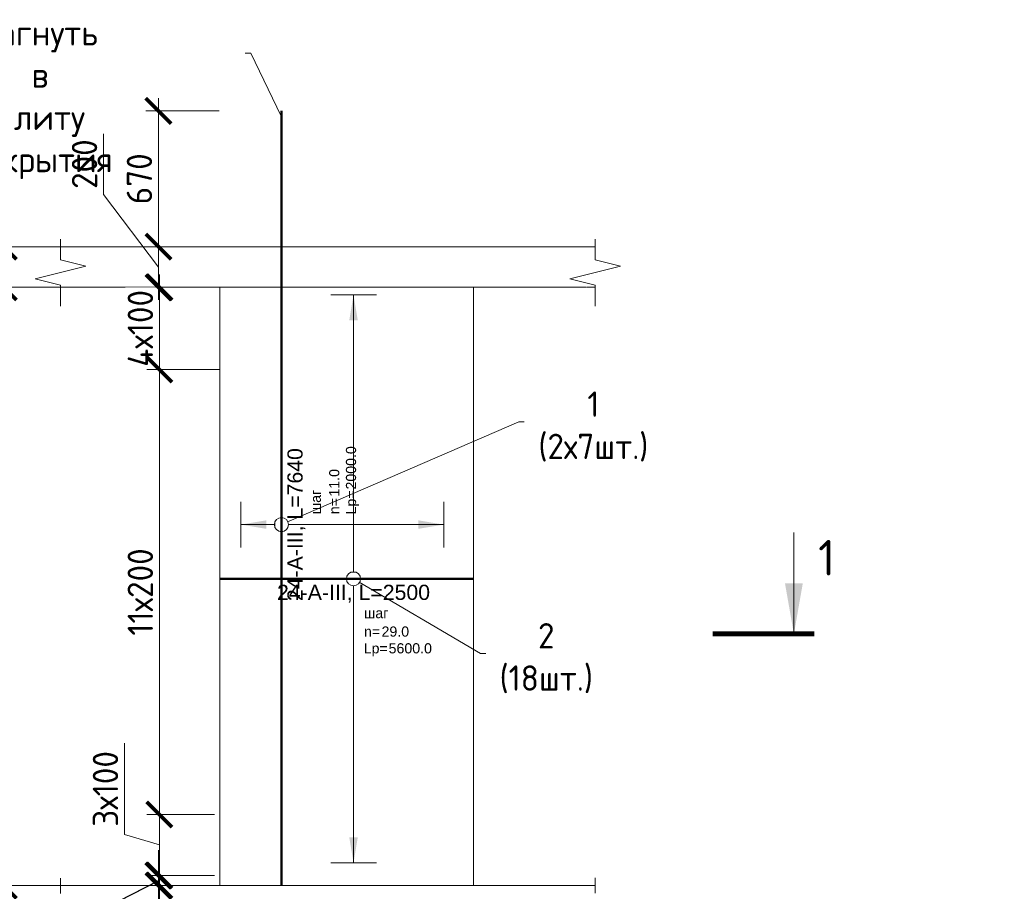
# Model space of a CAD drawing. Header units: millimetres. Extents: x 369815 to 1481759, y -423071 to -27917.
# Tile 169 of 256: x 547734 to 557441, y -391486 to -382890. Entities that reach past the tile are written whole.
import ezdxf
from ezdxf import colors
from ezdxf.entities.mleader import LeaderData, LeaderLine
from ezdxf.enums import TextEntityAlignment as Align
from ezdxf.math import Vec2, Vec3

# ---------------------------------------------------------------- set-up
doc = ezdxf.new("R2010")
doc.units = ezdxf.units.MM
doc.set_wipeout_variables(frame=1)
doc.linetypes.add('01 Штриховая _4 мм_', pattern=[6, 3.5, -2.5])
for name, color, linetype, lineweight in [('AF_Perekritie', 90, 'Continuous', 18), ('AF_Stena', 90, 'Continuous', 18), ('KR_Fundament', 253, 'Continuous', 18), ('АрмСтер', 2, 'Continuous', 50), ('Выноски', 20, 'Continuous', 20), ('подоснова', 151, 'Continuous', 5), ('РАЗМЕРЫ', 1, 'Continuous', 9)]:
    doc.layers.add(name, color=color, linetype=linetype, lineweight=lineweight)
doc.layers.add('АрмСтер_атрибуты', color=2, linetype='Continuous', lineweight=0, plot=False)
doc.styles.add('GOST-2.304_Type-B', font='GOST_Common.ttf')
doc.styles.get("Standard").update_dxf_attribs({"font": 'arial.ttf'})
doc.styles.add('Аннотативный', font='arial.ttf')
doc.styles.add('ГОСТ', font='GOST_Common.ttf')
doc.dimstyles.new('мой 25', dxfattribs={"dimscale": 100, "dimtxt": 2.5, "dimasz": 2.5, "dimexe": 1.25, "dimexo": 0.625, "dimtad": 1, "dimdec": 0, "dimlfac": 0.5, "dimtxsty": 'GOST-2.304_Type-B', "dimblk": 'ARCHTICK', "dimcen": 2.5, "dimdle": 1.25, "dimaunit": 1, "dimadec": 1, "dimazin": 2, "dimtfac": 1, "dimtdec": 0, "dimtmove": 1, "dimatfit": 3, "dimfxl": 6, "dimfxlon": 1, "dimtfill": 1, "dimlwd": -1, "dimlwe": -1, "dimarcsym": 0})

# ---------------------------------------------------------------- blocks, each defined once
blk = doc.blocks.new('_None')
blk = doc.blocks.new('_ArchTick')
at = {"color": 0, "linetype": 'ByBlock', "const_width": 0.15}
blk.add_lwpolyline([(-0.5, -0.5), (0.5, 0.5)], dxfattribs=at)
blk = doc.blocks.new('*D1887')
at = {"layer": 'DEFPOINTS', "color": 0, "transparency": 16777216}
for p in [(549102.3, -385129.7), (549668.2, -385129.7), (549668.2, -385529.7)]:
    blk.add_point(p, dxfattribs=at)
at = {"layer": 'РАЗМЕРЫ', "color": 0, "linetype": 'Continuous', "transparency": 16777216}
for p, q in [((548561, -384615), (548561, -384015)), ((549102.3, -385329.7), (548561, -384615)), ((549102.3, -385654.7), (549102.3, -385004.7)), ((549605.7, -385129.7), (548977.3, -385129.7)), ((549605.7, -385529.7), (548977.3, -385529.7))]:
    blk.add_line(p, q, dxfattribs=at)
at = {"layer": 'РАЗМЕРЫ', "color": 0, "transparency": 16777216, "xscale": 250, "yscale": 250, "zscale": 250}
for p, rotation in [((549102.3, -385129.7), 90), ((549102.3, -385529.7), 270)]:
    blk.add_blockref('_ArchTick', p, dxfattribs=dict(at, rotation=rotation))
at = {"layer": 'РАЗМЕРЫ', "color": 0, "transparency": 16777216, "insert": (548373.5, -384315), "char_height": 250, "attachment_point": 5, "rotation": 90, "style": 'GOST-2.304_Type-B', "bg_fill": 3, "box_fill_scale": 1.1, "bg_fill_color": 256, "bg_fill_true_color": 13158600, "bg_fill_transparency": 0}
blk.add_mtext('200', dxfattribs=at)
blk = doc.blocks.new('*U1652')
at = {"layer": 'РАЗМЕРЫ'}
for p, q in [((112.5, 1400), (-112.5, 1400)), ((112.5, -1400), (-112.5, -1400))]:
    blk.add_line(p, q, dxfattribs=at)
at = {"layer": 'РАЗМЕРЫ', "ltscale": 15}
blk.add_line((0, -1400), (0, 1400), dxfattribs=at)
at = {"layer": 'РАЗМЕРЫ'}
for points in [[(0, 1400), (20.9, 1274.8), (-20.9, 1274.8)], [(0, -1400), (20.9, -1274.8), (-20.9, -1274.8)]]:
    blk.add_solid(points, dxfattribs=at)
at = {"layer": 'АрмСтер_атрибуты', "color": 215, "ltscale": 15, "style": 'Аннотативный'}
for s, p in [('шаг', (51.4, -194.2)), ('n=', (51.4, -285.1)), ('Lр=', (50.2, -367.8))]:
    blk.add_text(s, height=50, dxfattribs=at).set_placement(p)
at = {"layer": 'АрмСтер_атрибуты', "style": 'Аннотативный', "flags": 8}
blk.add_attdef('ПОЗ', (110, 29.6), '', height=75, dxfattribs=at)
at = {"layer": 'АрмСтер_атрибуты', "flags": 9}
for tag, p in [('МАССА', (-1033.5, -10.5)), ('ОБОЗНАЧЕНИЕ', (-1033.5, -124.4))]:
    blk.add_attdef(tag, p, '', height=75, dxfattribs=at)
at = {"layer": 'АрмСтер_атрибуты', "color": 215, "style": 'Аннотативный'}
for tag, p, flags in [('ШАГ', (190.9, -194.2), 10), ('КОЛ', (138, -285.1), 8), ('ШИРИНА', (172.9, -367.8), 8)]:
    blk.add_attdef(tag, p, '', height=50, dxfattribs=dict(at, flags=flags))
at = {"linetype": 'Continuous', "lineweight": 0}
blk.add_wipeout([(35, 0), (28.3, 20.6), (10.8, 33.3), (-10.8, 33.3), (-28.3, 20.6), (-35, 0), (-28.3, -20.6), (-10.8, -33.3), (10.8, -33.3), (28.3, -20.6)], dxfattribs=at)
at = {"color": 0, "linetype": 'ByBlock', "lineweight": -2, "ltscale": 100}
blk.add_line((-657.5, 0), (592.5, 0), dxfattribs=at)
at = {"layer": 'РАЗМЕРЫ'}
blk.add_circle((0, 0), 35, dxfattribs=at)
at = {"layer": 'АрмСтер_атрибуты', "style": 'Аннотативный', "flags": 8}
blk.add_attdef('НАИМЕНОВАНИЕ', text='', height=75, dxfattribs=at).set_placement((0, -29.3), align=Align.TOP_CENTER)
blk = doc.blocks.new('*U1960')
at = {"layer": 'РАЗМЕРЫ'}
for p, q in [((112.5, 200), (-112.5, 200)), ((112.5, -800), (-112.5, -800))]:
    blk.add_line(p, q, dxfattribs=at)
at = {"layer": 'РАЗМЕРЫ', "ltscale": 15}
blk.add_line((0, -800), (0, 200), dxfattribs=at)
at = {"layer": 'РАЗМЕРЫ'}
for points in [[(0, 200), (20.9, 74.8), (-20.9, 74.8)], [(0, -800), (20.9, -674.8), (-20.9, -674.8)]]:
    blk.add_solid(points, dxfattribs=at)
at = {"layer": 'АрмСтер_атрибуты', "color": 215, "ltscale": 15, "style": 'Аннотативный'}
for s, p in [('шаг', (51.4, -194.2)), ('n=', (51.4, -285.1)), ('Lр=', (50.2, -367.8))]:
    blk.add_text(s, height=50, dxfattribs=at).set_placement(p)
at = {"layer": 'АрмСтер_атрибуты', "style": 'Аннотативный', "flags": 8}
blk.add_attdef('ПОЗ', (110, 29.6), '', height=75, dxfattribs=at)
at = {"layer": 'АрмСтер_атрибуты', "flags": 9}
for tag, p in [('МАССА', (-2096, -10.5)), ('ОБОЗНАЧЕНИЕ', (-2096, -124.4))]:
    blk.add_attdef(tag, p, '', height=75, dxfattribs=at)
at = {"layer": 'АрмСтер_атрибуты', "color": 215, "style": 'Аннотативный'}
for tag, p, flags in [('ШАГ', (190.9, -194.2), 10), ('КОЛ', (138, -285.1), 8), ('ШИРИНА', (172.9, -367.8), 8)]:
    blk.add_attdef(tag, p, '', height=50, dxfattribs=dict(at, flags=flags))
at = {"linetype": 'Continuous', "lineweight": 0}
blk.add_wipeout([(35, 0), (28.3, 20.6), (10.8, 33.3), (-10.8, 33.3), (-28.3, 20.6), (-35, 0), (-28.3, -20.6), (-10.8, -33.3), (10.8, -33.3), (28.3, -20.6)], dxfattribs=at)
at = {"color": 0, "linetype": 'ByBlock', "lineweight": -2, "ltscale": 100}
blk.add_line((-1780, 0), (2040, 0), dxfattribs=at)
at = {"layer": 'РАЗМЕРЫ'}
blk.add_circle((0, 0), 35, dxfattribs=at)
at = {"layer": 'АрмСтер_атрибуты', "style": 'Аннотативный', "flags": 8}
blk.add_attdef('НАИМЕНОВАНИЕ', text='', height=75, dxfattribs=at).set_placement((0, -29.3), align=Align.TOP_CENTER)
blk = doc.blocks.new('*D1888')
at = {"layer": 'DEFPOINTS', "color": 0, "transparency": 16777216}
for p in [(548496.7, -385129.7), (547577.7, -385529.7), (548496.7, -385529.7)]:
    blk.add_point(p, dxfattribs=at)
at = {"layer": 'РАЗМЕРЫ', "color": 0, "linetype": 'Continuous', "transparency": 16777216}
for p, q in [((547234, -385226.6), (547234, -384626.6)), ((547577.7, -385004.7), (547577.7, -385654.7)), ((548177.7, -385129.7), (547452.7, -385129.7)), ((547577.7, -385329.7), (547234, -385226.6)), ((548177.7, -385529.7), (547452.7, -385529.7))]:
    blk.add_line(p, q, dxfattribs=at)
at = {"layer": 'РАЗМЕРЫ', "color": 0, "transparency": 16777216, "xscale": 250, "yscale": 250, "zscale": 250}
for p, rotation in [((547577.7, -385129.7), 90), ((547577.7, -385529.7), 270)]:
    blk.add_blockref('_ArchTick', p, dxfattribs=dict(at, rotation=rotation))
at = {"layer": 'РАЗМЕРЫ', "color": 0, "transparency": 16777216, "insert": (547046.5, -384926.6), "char_height": 250, "attachment_point": 5, "rotation": 90, "style": 'GOST-2.304_Type-B', "bg_fill": 3, "box_fill_scale": 1.1, "bg_fill_color": 256, "bg_fill_true_color": 13158600, "bg_fill_transparency": 0}
blk.add_mtext('200', dxfattribs=at)
blk = doc.blocks.new('*D1889')
at = {"layer": 'DEFPOINTS', "color": 0, "transparency": 16777216}
for p in [(548496.7, -385529.7), (547577.7, -391429.7), (549055.4, -391429.7)]:
    blk.add_point(p, dxfattribs=at)
at = {"layer": 'РАЗМЕРЫ', "color": 0, "linetype": 'Continuous', "transparency": 16777216}
for p, q in [((547577.7, -385404.7), (547577.7, -391554.7)), ((548177.7, -385529.7), (547452.7, -385529.7)), ((548177.7, -391429.7), (547452.7, -391429.7))]:
    blk.add_line(p, q, dxfattribs=at)
at = {"layer": 'РАЗМЕРЫ', "color": 0, "transparency": 16777216, "xscale": 250, "yscale": 250, "zscale": 250}
for p, rotation in [((547577.7, -385529.7), 90), ((547577.7, -391429.7), 270)]:
    blk.add_blockref('_ArchTick', p, dxfattribs=dict(at, rotation=rotation))
at = {"layer": 'РАЗМЕРЫ', "color": 0, "transparency": 16777216, "insert": (547390.2, -388479.7), "char_height": 250, "attachment_point": 5, "rotation": 90, "style": 'GOST-2.304_Type-B', "bg_fill": 3, "box_fill_scale": 1.1, "bg_fill_color": 256, "bg_fill_true_color": 13158600, "bg_fill_transparency": 0}
blk.add_mtext('2950', dxfattribs=at)
blk = doc.blocks.new('*D1857')
at = {"layer": 'DEFPOINTS', "color": 0, "transparency": 16777216}
for p in [(549102.3, -391329.9), (549707, -391329.9), (549707, -391429.7)]:
    blk.add_point(p, dxfattribs=at)
at = {"layer": 'РАЗМЕРЫ', "color": 0, "linetype": 'Continuous', "transparency": 16777216}
for p, q in [((549102.3, -391329.9), (549102.3, -391079.9)), ((549644.5, -391329.9), (548977.3, -391329.9)), ((549102.3, -391429.7), (549102.3, -391329.9)), ((549102.3, -391429.7), (549102.3, -391329.9)), ((549102.3, -391379.8), (548571, -391653.1)), ((549644.5, -391429.7), (548977.3, -391429.7)), ((549102.3, -391429.7), (549102.3, -391679.7)), ((548571, -391653.1), (548571, -392078.1))]:
    blk.add_line(p, q, dxfattribs=at)
at = {"layer": 'РАЗМЕРЫ', "color": 0, "transparency": 16777216, "xscale": 250, "yscale": 250, "zscale": 250}
for p, rotation in [((549102.3, -391329.9), 270), ((549102.3, -391429.7), 90)]:
    blk.add_blockref('_ArchTick', p, dxfattribs=dict(at, rotation=rotation))
at = {"layer": 'РАЗМЕРЫ', "color": 0, "transparency": 16777216, "insert": (548383.5, -391865.6), "char_height": 250, "attachment_point": 5, "rotation": 90, "style": 'GOST-2.304_Type-B', "bg_fill": 3, "box_fill_scale": 1.1, "bg_fill_color": 256, "bg_fill_true_color": 13158600, "bg_fill_transparency": 0}
blk.add_mtext('50', dxfattribs=at)
blk = doc.blocks.new('*D1955')
at = {"layer": 'DEFPOINTS', "color": 0, "transparency": 16777216}
for p in [(549102.3, -383789.8), (550315.7, -383789.8), (549668.2, -385129.7)]:
    blk.add_point(p, dxfattribs=at)
at = {"layer": 'РАЗМЕРЫ', "color": 0, "linetype": 'Continuous', "transparency": 16777216}
for p, q in [((549102.3, -385254.7), (549102.3, -383664.8)), ((549702.3, -383789.8), (548977.3, -383789.8)), ((549605.7, -385129.7), (548977.3, -385129.7))]:
    blk.add_line(p, q, dxfattribs=at)
at = {"layer": 'РАЗМЕРЫ', "color": 0, "transparency": 16777216, "xscale": 250, "yscale": 250, "zscale": 250}
for p, rotation in [((549102.3, -383789.8), 90), ((549102.3, -385129.7), 270)]:
    blk.add_blockref('_ArchTick', p, dxfattribs=dict(at, rotation=rotation))
at = {"layer": 'РАЗМЕРЫ', "color": 0, "transparency": 16777216, "insert": (548914.8, -384459.7), "char_height": 250, "attachment_point": 5, "rotation": 90, "style": 'GOST-2.304_Type-B', "bg_fill": 3, "box_fill_scale": 1.1, "bg_fill_color": 256, "bg_fill_true_color": 13158600, "bg_fill_transparency": 0}
blk.add_mtext('670', dxfattribs=at)
blk = doc.blocks.new('*D2309')
at = {"layer": 'DEFPOINTS', "color": 0, "transparency": 16777216}
for p in [(549677.7, -385529.7), (549111.7, -386339.7), (549404, -386339.7)]:
    blk.add_point(p, dxfattribs=at)
at = {"layer": 'РАЗМЕРЫ', "color": 0, "linetype": 'Continuous', "transparency": 16777216}
for p, q in [((549111.7, -385404.7), (549111.7, -386464.7)), ((549615.2, -385529.7), (548986.7, -385529.7)), ((549341.5, -386339.7), (548986.7, -386339.7))]:
    blk.add_line(p, q, dxfattribs=at)
at = {"layer": 'РАЗМЕРЫ', "color": 0, "transparency": 16777216, "insert": (548924.2, -385934.7), "char_height": 250, "attachment_point": 5, "rotation": 90, "style": 'GOST-2.304_Type-B', "bg_fill": 3, "box_fill_scale": 1.1, "bg_fill_color": 256, "bg_fill_true_color": 13158600, "bg_fill_transparency": 0}
blk.add_mtext('4х100', dxfattribs=at)
at = {"layer": 'РАЗМЕРЫ', "color": 0, "transparency": 16777216, "xscale": 250, "yscale": 250, "zscale": 250}
for p, rotation in [((549111.7, -385529.7), 90), ((549111.7, -386339.7), 270)]:
    blk.add_blockref('_ArchTick', p, dxfattribs=dict(at, rotation=rotation))
blk = doc.blocks.new('*D2407')
at = {"layer": 'DEFPOINTS', "color": 0, "transparency": 16777216}
for p in [(549111.2, -391329.3), (549715.9, -391329.3), (549715.9, -391429.1)]:
    blk.add_point(p, dxfattribs=at)
at = {"layer": 'РАЗМЕРЫ', "color": 0, "linetype": 'Continuous', "transparency": 16777216}
for p, q in [((549111.2, -391329.3), (549111.2, -391079.3)), ((549653.4, -391329.3), (548986.2, -391329.3)), ((549111.2, -391429.1), (549111.2, -391329.3)), ((549111.2, -391429.1), (549111.2, -391329.3)), ((549111.2, -391379.2), (548579.9, -391652.5)), ((549653.4, -391429.1), (548986.2, -391429.1)), ((549111.2, -391429.1), (549111.2, -391679.1)), ((548579.9, -391652.5), (548579.9, -392077.5))]:
    blk.add_line(p, q, dxfattribs=at)
at = {"layer": 'РАЗМЕРЫ', "color": 0, "transparency": 16777216, "xscale": 250, "yscale": 250, "zscale": 250}
for p, rotation in [((549111.2, -391329.3), 270), ((549111.2, -391429.1), 90)]:
    blk.add_blockref('_ArchTick', p, dxfattribs=dict(at, rotation=rotation))
at = {"layer": 'РАЗМЕРЫ', "color": 0, "transparency": 16777216, "insert": (548392.4, -391865), "char_height": 250, "attachment_point": 5, "rotation": 90, "style": 'GOST-2.304_Type-B', "bg_fill": 3, "box_fill_scale": 1.1, "bg_fill_color": 256, "bg_fill_true_color": 13158600, "bg_fill_transparency": 0}
blk.add_mtext('50', dxfattribs=at)
blk = doc.blocks.new('*D2406')
at = {"layer": 'DEFPOINTS', "color": 0, "transparency": 16777216}
for p in [(549111.2, -391329.3), (549715.9, -391329.3), (549715.9, -391429.1)]:
    blk.add_point(p, dxfattribs=at)
at = {"layer": 'РАЗМЕРЫ', "color": 0, "linetype": 'Continuous', "transparency": 16777216}
for p, q in [((549111.2, -391329.3), (549111.2, -391079.3)), ((549653.4, -391329.3), (548986.2, -391329.3)), ((549111.2, -391429.1), (549111.2, -391329.3)), ((549111.2, -391429.1), (549111.2, -391329.3)), ((549111.2, -391379.2), (548579.9, -391652.5)), ((549653.4, -391429.1), (548986.2, -391429.1)), ((549111.2, -391429.1), (549111.2, -391679.1)), ((548579.9, -391652.5), (548579.9, -392077.5))]:
    blk.add_line(p, q, dxfattribs=at)
at = {"layer": 'РАЗМЕРЫ', "color": 0, "transparency": 16777216, "xscale": 250, "yscale": 250, "zscale": 250}
for p, rotation in [((549111.2, -391329.3), 270), ((549111.2, -391429.1), 90)]:
    blk.add_blockref('_ArchTick', p, dxfattribs=dict(at, rotation=rotation))
at = {"layer": 'РАЗМЕРЫ', "color": 0, "transparency": 16777216, "insert": (548392.4, -391865), "char_height": 250, "attachment_point": 5, "rotation": 90, "style": 'GOST-2.304_Type-B', "bg_fill": 3, "box_fill_scale": 1.1, "bg_fill_color": 256, "bg_fill_true_color": 13158600, "bg_fill_transparency": 0}
blk.add_mtext('50', dxfattribs=at)
blk = doc.blocks.new('*D2408')
at = {"layer": 'DEFPOINTS', "color": 0, "transparency": 16777216}
for p in [(549111.2, -390729.3), (549715.9, -390729.3), (549616.9, -391329.3)]:
    blk.add_point(p, dxfattribs=at)
at = {"layer": 'РАЗМЕРЫ', "color": 0, "linetype": 'Continuous', "transparency": 16777216}
for p, q in [((548767.4, -390926.2), (548767.4, -390026.2)), ((549111.2, -391454.3), (549111.2, -390604.3)), ((549653.4, -390729.3), (548986.2, -390729.3)), ((549111.2, -391029.3), (548767.4, -390926.2)), ((549554.4, -391329.3), (548986.2, -391329.3))]:
    blk.add_line(p, q, dxfattribs=at)
at = {"layer": 'РАЗМЕРЫ', "color": 0, "transparency": 16777216, "xscale": 250, "yscale": 250, "zscale": 250}
for p, rotation in [((549111.2, -390729.3), 90), ((549111.2, -391329.3), 270)]:
    blk.add_blockref('_ArchTick', p, dxfattribs=dict(at, rotation=rotation))
at = {"layer": 'РАЗМЕРЫ', "color": 0, "transparency": 16777216, "insert": (548579.9, -390476.2), "char_height": 250, "attachment_point": 5, "rotation": 90, "style": 'GOST-2.304_Type-B', "bg_fill": 3, "box_fill_scale": 1.1, "bg_fill_color": 256, "bg_fill_true_color": 13158600, "bg_fill_transparency": 0}
blk.add_mtext('3х100', dxfattribs=at)
blk = doc.blocks.new('*D2409')
at = {"layer": 'DEFPOINTS', "color": 0, "transparency": 16777216}
for p in [(549111.2, -386339.1), (549775.9, -386339.1), (549685.3, -390729.3)]:
    blk.add_point(p, dxfattribs=at)
at = {"layer": 'РАЗМЕРЫ', "color": 0, "linetype": 'Continuous', "transparency": 16777216}
for p, q in [((549111.2, -390854.3), (549111.2, -386214.1)), ((549711.2, -386339.1), (548986.2, -386339.1)), ((549622.8, -390729.3), (548986.2, -390729.3))]:
    blk.add_line(p, q, dxfattribs=at)
at = {"layer": 'РАЗМЕРЫ', "color": 0, "transparency": 16777216, "xscale": 250, "yscale": 250, "zscale": 250}
for p, rotation in [((549111.2, -386339.1), 90), ((549111.2, -390729.3), 270)]:
    blk.add_blockref('_ArchTick', p, dxfattribs=dict(at, rotation=rotation))
at = {"layer": 'РАЗМЕРЫ', "color": 0, "transparency": 16777216, "insert": (548923.7, -388534.2), "char_height": 250, "attachment_point": 5, "rotation": 90, "style": 'GOST-2.304_Type-B', "bg_fill": 3, "box_fill_scale": 1.1, "bg_fill_color": 256, "bg_fill_true_color": 13158600, "bg_fill_transparency": 0}
blk.add_mtext('11х200', dxfattribs=at)

msp = doc.modelspace()

# ---------------------------------------------------------------- hatches: boundary and pattern name
at = {"layer": 'Выноски'}
msp.add_hatch(color=256, dxfattribs=at).paths.add_polyline_path([(555366.7, -388947.7), (555454.8, -388447.7), (555278.5, -388447.7)], flags=0)

# ---------------------------------------------------------------- linework, layer by layer
at = {"layer": 'AF_Perekritie', "linetype": '01 Штриховая _4 мм_', "lineweight": 9}
for p, q in [((553327.1, -385129.7, 3100), (553408.5, -385129.7, 3100)), ((553327.1, -385129.7, 3100), (553408.5, -385129.7, 3100)), ((553408.5, -385529.7, 3100), (553327.1, -385529.7, 3100)), ((553408.5, -385529.7, 3100), (553327.1, -385529.7, 3100)), ((553327.1, -391429.7, 3100), (553408.5, -391429.7, 3100))]:
    msp.add_line(p, q, dxfattribs=at)
at = {"layer": 'AF_Stena', "lineweight": 0}
msp.add_line((552207, -391429.7, 3100), (552207, -385529.7, 3100), dxfattribs=at)
at = {"layer": 'AF_Stena', "lineweight": 20, "elevation": 3100}
for points in [[(548136.2, -385204.7), (548136.2, -385054.7)], [(548136.2, -385204.7), (548136.2, -385054.7)], [(553408.5, -385204.7), (553408.5, -385054.7)], [(553408.5, -385204.7), (553408.5, -385054.7)], [(548136.2, -385204.7), (548136.2, -385259.7)], [(548136.2, -385204.7), (548136.2, -385259.7)], [(553408.5, -385204.7), (553408.5, -385259.7)], [(553408.5, -385204.7), (553408.5, -385259.7)], [(553658.5, -385322.2), (553158.5, -385447.2)], [(553658.5, -385322.2), (553158.5, -385447.2)], [(553408.5, -385259.7), (553658.5, -385322.2)], [(553408.5, -385259.7), (553658.5, -385322.2)], [(547886.2, -385447.2), (548136.2, -385509.7)], [(547886.2, -385447.2), (548136.2, -385509.7)], [(553158.5, -385447.2), (553408.5, -385509.7)], [(553158.5, -385447.2), (553408.5, -385509.7)], [(548136.2, -385509.7), (548136.2, -385564.7)], [(548136.2, -385509.7), (548136.2, -385564.7)], [(553408.5, -385509.7), (553408.5, -385564.7)], [(553408.5, -385509.7), (553408.5, -385564.7)], [(548136.2, -385564.7), (548136.2, -385714.7)], [(548136.2, -385564.7), (548136.2, -385714.7)], [(553408.5, -385564.7), (553408.5, -385714.7)], [(553408.5, -385564.7), (553408.5, -385714.7)], [(553408.5, -391504.7), (553408.5, -391354.7)]]:
    msp.add_lwpolyline(points, dxfattribs=at)
at = {"layer": 'АрмСтер', "ltscale": 15}
msp.add_line((550314.8, -391429.7, 3100), (550315.7, -383789.8, 3100), dxfattribs=at)
at = {"layer": 'Выноски'}
msp.add_line((555366.7, -388947.7, 3100), (555366.7, -387947.7, 3100), dxfattribs=at)
at = {"layer": 'Выноски', "elevation": 3100}
msp.add_lwpolyline([(554566.7, -388947.7, 50, 50, 0), (555566.7, -388947.7, 50, 50, 0)], format="xyseb", dxfattribs=at)

# ---------------------------------------------------------------- texts
at = {"layer": 'Выноски', "style": 'GOST-2.304_Type-B'}
msp.add_text('1', height=350, dxfattribs=at).set_placement((555606, -388370.8, 3100))

# ---------------------------------------------------------------- dimensions: what is measured, and where the dimension line sits
at = {"layer": 'РАЗМЕРЫ', "color": 146}
dim = msp.add_linear_dim(base=(549102.3, -385129.7, 3100), p1=(549668.2, -385529.7, 3100), p2=(549668.2, -385129.7, 3100), angle=90, dimstyle='мой 25', dxfattribs=at)
dim.commit()
dim.dimension.update_dxf_attribs({"geometry": '*D1887', "text_midpoint": (548561, -384552.5, 3100), "dimtype": 160})

# ---------------------------------------------------------------- leaders
at = {"layer": 'подоснова'}
ml = msp.add_multileader_mtext('Standard', dxfattribs=at)
ml.set_content('1 (2х7шт.)', color=256, style='GOST-2.304_Type-B')
ml.set_leader_properties(color=256, linetype='ByLayer', lineweight=15)
ml.set_arrow_properties(name='NONE')
ml.build(insert=Vec2(0, 0))
ml.multileader.update_dxf_attribs({"text_left_attachment_type": 6, "text_right_attachment_type": 6, "dogleg_length": 10, "arrow_head_size": 18})
ctx = ml.context
ctx.base_point, ctx.char_height, ctx.arrow_head_size, ctx.landing_gap_size, ctx.plane_origin = Vec3(552664.5, -386856.6, 3100), 250, 18, 20, Vec3(549910.9, -385554, 3100)
ctx.left_attachment, ctx.right_attachment, ctx.text_align_type = 6, 6, 1
notes = []
notes.append((ctx, [(0, (1, 1, 0), (552654.5, -386856.6, 3100), (1, 0), 10, [(0, [(550314.8, -387869.7, 3100)], 0, [])])]))
ctx.mtext.insert, ctx.mtext.width, ctx.mtext.alignment, ctx.mtext.flow_direction = Vec3(553389.8, -386556.6, 3100), 22.898, 2, 5
ml = msp.add_multileader_mtext('Standard', dxfattribs=at)
ml.set_content('2 (18шт.)', color=256, style='GOST-2.304_Type-B')
ml.set_leader_properties(color=256, linetype='ByLayer', lineweight=15)
ml.set_arrow_properties(name='NONE')
ml.build(insert=Vec2(0, 0))
ml.multileader.update_dxf_attribs({"text_left_attachment_type": 6, "text_right_attachment_type": 6, "dogleg_length": 10, "arrow_head_size": 18})
ctx = ml.context
ctx.base_point, ctx.char_height, ctx.arrow_head_size, ctx.landing_gap_size, ctx.plane_origin = Vec3(552287.7, -389141.1, 3100), 250, 18, 20, Vec3(550184.8, -388595, 3100)
ctx.left_attachment, ctx.right_attachment, ctx.text_align_type = 6, 6, 1
notes.append((ctx, [(0, (1, 1, 0), (552277.7, -389141.1, 3100), (1, 0), 10, [(0, [(551025.4, -388404.1, 3100)], 0, [])])]))
ctx.mtext.insert, ctx.mtext.width, ctx.mtext.alignment, ctx.mtext.flow_direction = Vec3(552925.5, -388841.1, 3100), 22.898, 2, 5
for ctx, leaders in notes:
    for number, flags, end, landing, length, lines in leaders:
        leader = LeaderData()
        leader.index, (leader.has_last_leader_line, leader.has_dogleg_vector, leader.attachment_direction) = number, flags
        leader.last_leader_point, leader.dogleg_vector, leader.dogleg_length = Vec3(end), Vec3(landing), length
        for number, points, colour, breaks in lines:
            line = LeaderLine()
            line.index, line.vertices, line.color, line.breaks = number, Vec3.list(points), colors.encode_raw_color(colour), breaks
            leader.lines.append(line)
        ctx.leaders.append(leader)

# ---------------------------------------------------------------- next in the draw order: linework, layer by layer
at = {"layer": 'AF_Perekritie', "linetype": '01 Штриховая _4 мм_', "lineweight": 9}
for p, q in [((553327, -385129.7, 3100), (548136.2, -385129.7, 3100)), ((548136.2, -385529.7, 3100), (553327, -385529.7, 3100))]:
    msp.add_line(p, q, dxfattribs=at)
at = {"layer": 'AF_Stena', "lineweight": 0}
for p, q in [((552207, -385529.7, 3100), (549707, -385529.7, 3100)), ((549707, -385529.7, 3100), (549707, -391429.7, 3100))]:
    msp.add_line(p, q, dxfattribs=at)
at = {"layer": 'AF_Stena', "lineweight": 20, "elevation": 3100}
for points in [[(548386.2, -385322.2), (547886.2, -385447.2)], [(548386.2, -385322.2), (547886.2, -385447.2)], [(548136.2, -385259.7), (548386.2, -385322.2)], [(548136.2, -385259.7), (548386.2, -385322.2)]]:
    msp.add_lwpolyline(points, dxfattribs=at)

# ---------------------------------------------------------------- next in the draw order: block references
at = {"layer": 'АрмСтер', "ltscale": 15}
ref = msp.add_blockref('*U1652', (551025.4, -388404.1, 3100), dxfattribs=dict(at, xscale=2, yscale=2, zscale=2))
ref.add_attrib('НАИМЕНОВАНИЕ', '24-A-III, L=2500', dxfattribs={"layer": 'АрмСтер_атрибуты', "height": 150, "style": 'Аннотативный', "flags": 8}).set_placement((551025.4, -388462.8, 3100), align=Align.TOP_CENTER)
ref.add_attrib('КОЛ', '29.0', (551301.5, -388974.3, 3100), dxfattribs={"layer": 'АрмСтер_атрибуты', "color": 215, "height": 100, "style": 'Аннотативный', "flags": 8})
ref.add_attrib('ШИРИНА', '5600.0', (551371.2, -389139.7, 3100), dxfattribs={"layer": 'АрмСтер_атрибуты', "color": 215, "height": 100, "style": 'Аннотативный', "flags": 8})

# ---------------------------------------------------------------- next in the draw order: block references
ref = msp.add_blockref('*U1960', (550314.8, -387869.7, 3100), dxfattribs=dict(at, xscale=2, yscale=2, zscale=2, rotation=90))
ref.add_attrib('НАИМЕНОВАНИЕ', '24-A-III, L=7640', dxfattribs={"layer": 'АрмСтер_атрибуты', "height": 150, "rotation": 90, "style": 'Аннотативный', "flags": 8}).set_placement((550373.5, -387869.7, 3100), align=Align.TOP_CENTER)
ref.add_attrib('КОЛ', '11.0', (550885.1, -387593.6, 3100), dxfattribs={"layer": 'АрмСтер_атрибуты', "color": 215, "height": 100, "rotation": 90, "style": 'Аннотативный', "flags": 8})
ref.add_attrib('ШИРИНА', '2000.0', (551050.4, -387523.9, 3100), dxfattribs={"layer": 'АрмСтер_атрибуты', "color": 215, "height": 100, "rotation": 90, "style": 'Аннотативный', "flags": 8})

# ---------------------------------------------------------------- next in the draw order: linework, layer by layer
at = {"layer": 'AF_Perekritie', "linetype": '01 Штриховая _4 мм_', "lineweight": 9}
for p, q in [((553327, -385129.7, 3100), (548136.2, -385129.7, 3100)), ((548136.2, -385529.7, 3100), (553327, -385529.7, 3100))]:
    msp.add_line(p, q, dxfattribs=at)
at = {"layer": 'AF_Stena', "lineweight": 0}
for p, q in [((552207, -385529.7, 3100), (549707, -385529.7, 3100)), ((549707, -391429.7, 3100), (552207, -391429.7, 3100))]:
    msp.add_line(p, q, dxfattribs=at)
at = {"layer": 'KR_Fundament', "lineweight": 0}
msp.add_line((553408.5, -391429.7, 3100), (548136.2, -391429.7, 3100), dxfattribs=at)

# ---------------------------------------------------------------- next in the draw order: dimensions: what is measured, and where the dimension line sits
at = {"layer": 'РАЗМЕРЫ', "color": 146, "true_color": 0x006272}
dim = msp.add_linear_dim(base=(549102.3, -383789.8, 3100), p1=(549668.2, -385129.7, 3100), p2=(550315.7, -383789.8, 3100), angle=90, dimstyle='мой 25', dxfattribs=at)
dim.commit()
dim.dimension.update_dxf_attribs({"geometry": '*D1955', "text_midpoint": (548914.8, -384459.7, 3100)})
at = {"layer": 'РАЗМЕРЫ', "color": 146}
dim = msp.add_linear_dim(base=(547577.7, -385529.7, 3100), p1=(548496.7, -385129.7, 3100), p2=(548496.7, -385529.7, 3100), angle=90, dimstyle='мой 25', dxfattribs=at)
dim.commit()
dim.dimension.update_dxf_attribs({"geometry": '*D1888', "text_midpoint": (547046.5, -385164.1, 3100)})

# ---------------------------------------------------------------- next in the draw order: dimensions: what is measured, and where the dimension line sits
dim = msp.add_linear_dim(base=(547577.7, -391429.7, 3100), p1=(548496.7, -385529.7, 3100), p2=(549055.4, -391429.7, 3100), angle=90, dimstyle='мой 25', dxfattribs=at)
dim.commit()
dim.dimension.update_dxf_attribs({"geometry": '*D1889', "text_midpoint": (547390.2, -388479.7, 3100)})

# ---------------------------------------------------------------- next in the draw order: leaders
at = {"layer": 'подоснова'}
ml = msp.add_multileader_mtext('Standard', dxfattribs=at)
ml.set_content('Загнуть в плиту покрытия', color=256, style='GOST-2.304_Type-B')
ml.set_leader_properties(color=256, linetype='ByLayer', lineweight=15)
ml.set_arrow_properties(name='NONE')
ml.build(insert=Vec2(0, 0))
ml.multileader.update_dxf_attribs({"text_left_attachment_type": 6, "text_right_attachment_type": 6, "dogleg_length": 10, "arrow_head_size": 18})
ctx = ml.context
ctx.base_point, ctx.char_height, ctx.arrow_head_size, ctx.landing_gap_size, ctx.plane_origin = Vec3(545867.4, -383219.8), 250, 18, 20, Vec3(546623.3, -382673.8)
ctx.left_attachment, ctx.right_attachment, ctx.text_align_type = 6, 6, 1
notes = []
notes.append((ctx, [(1, (1, 1, 0), (550011.7, -383219.8), (-1, 0), 10, [(0, [(550313, -383843.2)], 0, [])])]))
ctx.mtext.insert, ctx.mtext.width, ctx.mtext.alignment, ctx.mtext.flow_direction = Vec3(547934.6, -382894.8), 22.898, 2, 5
for ctx, leaders in notes:
    for number, flags, end, landing, length, lines in leaders:
        leader = LeaderData()
        leader.index, (leader.has_last_leader_line, leader.has_dogleg_vector, leader.attachment_direction) = number, flags
        leader.last_leader_point, leader.dogleg_vector, leader.dogleg_length = Vec3(end), Vec3(landing), length
        for number, points, colour, breaks in lines:
            line = LeaderLine()
            line.index, line.vertices, line.color, line.breaks = number, Vec3.list(points), colors.encode_raw_color(colour), breaks
            leader.lines.append(line)
        ctx.leaders.append(leader)

# ---------------------------------------------------------------- next in the draw order: linework, layer by layer
at = {"layer": 'AF_Stena', "lineweight": 20, "elevation": 3100}
msp.add_lwpolyline([(548136.2, -391506.7), (548136.2, -391356.7)], dxfattribs=at)
at = {"layer": 'KR_Fundament', "lineweight": 0}
msp.add_line((553327, -391429.7, 3100), (548136.2, -391429.7, 3100), dxfattribs=at)

# ---------------------------------------------------------------- next in the draw order: dimensions: what is measured, and where the dimension line sits
at = {"layer": 'РАЗМЕРЫ', "color": 146, "true_color": 0x006272}
dim = msp.add_linear_dim(base=(549111.7, -386339.7, 3100), p1=(549677.7, -385529.7, 3100), p2=(549404, -386339.7, 3100), angle=90, text='4х100', dimstyle='мой 25', dxfattribs=at)
dim.commit()
dim.dimension.update_dxf_attribs({"geometry": '*D2309', "text_midpoint": (549111.7, -385934.7, 3100), "dimtype": 160})

# ---------------------------------------------------------------- next in the draw order: dimensions: what is measured, and where the dimension line sits
dim = msp.add_linear_dim(base=(549102.3, -391329.9, 3100), p1=(549707, -391429.7, 3100), p2=(549707, -391329.9, 3100), angle=90, dimstyle='мой 25', dxfattribs=at)
dim.commit()
dim.dimension.update_dxf_attribs({"geometry": '*D1857', "text_midpoint": (548571, -391715.6, 3100), "dimtype": 160})

# ---------------------------------------------------------------- next in the draw order: dimensions: what is measured, and where the dimension line sits
dim = msp.add_linear_dim(base=(549111.2, -391329.3, 3100), p1=(549715.9, -391429.1, 3100), p2=(549715.9, -391329.3, 3100), angle=90, dimstyle='мой 25', dxfattribs=at)
dim.commit()
dim.dimension.update_dxf_attribs({"geometry": '*D2407', "text_midpoint": (548579.9, -391715, 3100), "dimtype": 160})

# ---------------------------------------------------------------- next in the draw order: dimensions: what is measured, and where the dimension line sits
dim = msp.add_linear_dim(base=(549111.2, -391329.3, 3100), p1=(549715.9, -391429.1, 3100), p2=(549715.9, -391329.3, 3100), angle=90, dimstyle='мой 25', dxfattribs=at)
dim.commit()
dim.dimension.update_dxf_attribs({"geometry": '*D2406', "text_midpoint": (548579.9, -391715, 3100), "dimtype": 160})

# ---------------------------------------------------------------- next in the draw order: dimensions: what is measured, and where the dimension line sits
dim = msp.add_linear_dim(base=(549111.2, -390729.3, 3100), p1=(549616.9, -391329.3, 3100), p2=(549715.9, -390729.3, 3100), angle=90, text='3х100', dimstyle='мой 25', dxfattribs=at)
dim.commit()
dim.dimension.update_dxf_attribs({"geometry": '*D2408', "text_midpoint": (548579.9, -390863.7, 3100)})

# ---------------------------------------------------------------- next in the draw order: dimensions: what is measured, and where the dimension line sits
dim = msp.add_linear_dim(base=(549111.2, -386339.1, 3100), p1=(549685.3, -390729.3, 3100), p2=(549775.9, -386339.1, 3100), angle=90, text='11х200', dimstyle='мой 25', dxfattribs=at)
dim.commit()
dim.dimension.update_dxf_attribs({"geometry": '*D2409', "text_midpoint": (548923.7, -388534.2, 3100)})

# ---------------------------------------------------------------- next in the draw order: texts
at = {"ltscale": 100, "insert": (521291.1, -387310.8, 3100), "char_height": 250, "width": 17398.124, "attachment_point": 1, "style": 'GOST-2.304_Type-B'}
msp.add_mtext('\\pi-750,l750,t750,5000;1.^IОбщие примечания см. лист 1\\P2.^IШпильки поз.3 устанавливать с шагом 400 по вертикали и с шагом  400 по горизонтали .\\P3.^IАрмирование пилонов  выполнять отдельными стержнями. Арматуру вязать вязальной проволокой в каждом пересечении.\\P{\\C7;4.^IДиаметр оправки стержня при d<20мм - 5d, при d≥20мм - 8d}', dxfattribs=at)
at = {"layer": 'Выноски', "color": 240, "true_color": 0xed1f24, "insert": (476801.7, -389713.7), "char_height": 250, "width": 18219.66, "attachment_point": 1, "style": 'ГОСТ'}
msp.add_mtext('\\pi-500,l500;В выделенной области представлена замененная ( актуальная) версия. Содержание изменения см. в листе разрешения на внесение изменений{\\H1.025x; }', dxfattribs=at)

doc.saveas('drawing.dxf')
